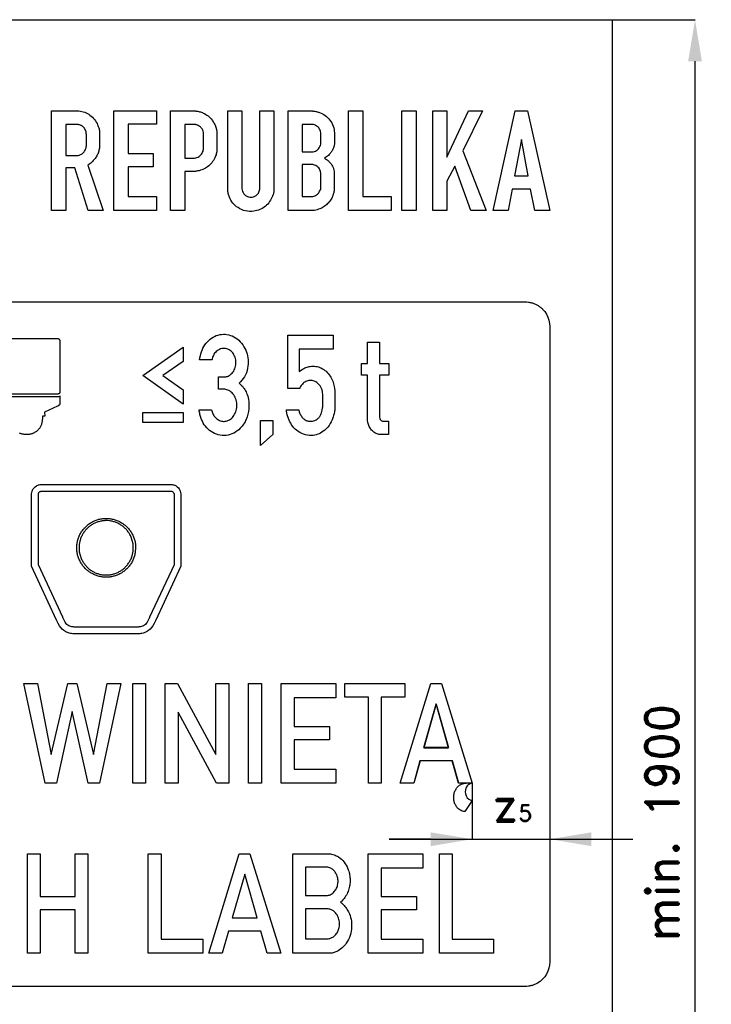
# Model space of a CAD drawing. Header units: millimetres. Extents: x -267 to 7620, y -508 to 2095.
# Tile 10 of 15: x 3786 to 4620, y 749 to 1935. Entities that reach past the tile are written whole.
import ezdxf

# ---------------------------------------------------------------- set-up
doc = ezdxf.new("R2010")
doc.units = ezdxf.units.MM
doc.header["$LTSCALE"] = 5
doc.layers.add('Kóty', color=2, linetype='Continuous')
doc.layers.add('Značka', color=7, linetype='Continuous')
doc.styles.get("Standard").update_dxf_attribs({"font": 'romand.shx', "height": 40})
doc.dimstyles.get("Standard").update_dxf_attribs({"dimtxt": 40, "dimasz": 50, "dimexe": 0.18, "dimexo": 0.0625, "dimgap": 20, "dimtad": 1, "dimdec": 0, "dimzin": 0, "dimdsep": 46, "dimtxsty": 'Standard', "dimcen": 0.09, "dimadec": 0, "dimazin": 0, "dimtfac": 1, "dimtdec": 0, "dimtofl": 0, "dimtmove": 0, "dimatfit": 3, "dimfxl": 1, "dimtolj": 1, "dimtzin": 0, "dimarcsym": 0})

# ---------------------------------------------------------------- blocks, each defined once
blk = doc.blocks.new('*D13')
at = {"layer": 'Defpoints', "color": 0, "transparency": 16777216}
for p in [(4500, 1935), (4600, 1935), (4500, 0)]:
    blk.add_point(p, dxfattribs=at)
at = {"layer": 'Kóty', "color": 0, "lineweight": -2, "transparency": 16777216}
for p, q in [((4500.1, 1935), (4600.2, 1935)), ((4600, 50), (4600, 1885)), ((4500.1, 0), (4600.2, 0))]:
    blk.add_line(p, q, dxfattribs=at)
at = {"layer": 'Kóty', "color": 0, "transparency": 16777216}
for points in [[(4591.7, 1885), (4608.3, 1885), (4600, 1935)], [(4591.7, 50), (4608.3, 50), (4600, 0)]]:
    blk.add_solid(points, dxfattribs=at)
at = {"layer": 'Kóty', "color": 0, "transparency": 16777216, "insert": (4560, 967.5), "char_height": 40, "attachment_point": 5, "rotation": 90}
blk.add_mtext('\\A1;min. 1900', dxfattribs=at)

msp = doc.modelspace()

# ---------------------------------------------------------------- linework, layer by layer
at = {"layer": 'Kóty'}
for p, q in [((4331.3, 1014.9), (4331.3, 947.3)), ((4281.3, 947.5), (4231.3, 947.5)), ((4231.3, 947.5), (4525, 947.5)), ((4425, 947.6), (4425, 947.7)), ((4425, 947.6), (4425, 947.7))]:
    msp.add_line(p, q, dxfattribs=at)
for points in [[(4281.3, 955.8), (4281.3, 939.2), (4331.3, 947.5)], [(4475, 955.8), (4475, 939.2), (4425, 947.5)]]:
    msp.add_solid(points, dxfattribs=at)
at = {"layer": 'Značka', "color": 5}
for points in [[(3000, 0), (3000, 1935), (4500, 1935), (4500, 0), (3000, 0)], [(3899.4, 1705), (3899.4, 1825), (3950.7, 1825), (3950.7, 1809.1), (3916.4, 1809.1), (3916.4, 1773.7), (3946.5, 1773.7), (3946.5, 1757.6), (3916.4, 1757.6), (3916.4, 1722.1), (3950.7, 1722.1), (3950.7, 1705), (3899.4, 1705)], [(4182.1, 1705), (4182.1, 1825), (4199.3, 1825), (4199.3, 1722), (4233.6, 1722), (4233.6, 1705), (4182.1, 1705)], [(4246.6, 1705), (4246.6, 1825), (4263.7, 1825), (4263.7, 1705), (4246.6, 1705)], [(4283.7, 1705), (4283.7, 1825), (4300.8, 1825), (4300.8, 1769.4), (4326.7, 1825), (4343.9, 1825), (4320.1, 1776.8), (4348, 1705), (4329.7, 1705), (4310.5, 1758.5), (4300.8, 1740.5), (4300.8, 1705), (4283.7, 1705)], [(4356.5, 1705), (4383.1, 1825), (4398.2, 1825), (4425, 1705), (4406.7, 1705), (4401.8, 1730.7), (4379.4, 1730.7), (4374.6, 1705), (4356.5, 1705)], [(4382.5, 1746.8), (4398.9, 1746.8), (4390.6, 1790.6), (4382.5, 1746.8)], [(3934.3, 1506.1), (3982.8, 1540.4), (3982.8, 1523.3), (3958.5, 1506.1), (3982.8, 1489), (3982.8, 1471.9), (3934.3, 1506.1)], [(3934.3, 1461.6), (3982.8, 1461.6), (3982.8, 1449.6), (3934.3, 1449.6), (3934.3, 1461.6)], [(4076.2, 1422), (4076.2, 1452.2), (4090.9, 1452.2), (4090.9, 1435), (4076.2, 1422)], [(3816.3, 1015), (3790.8, 1135), (3807.3, 1135), (3823.6, 1049.4), (3843.7, 1135), (3854.7, 1135), (3874.6, 1049.4), (3891.1, 1135), (3907.6, 1135), (3882, 1015), (3868.3, 1015), (3849.1, 1101.5), (3829.9, 1015), (3816.3, 1015)], [(3922.1, 1015), (3922.1, 1135), (3937.5, 1135), (3937.5, 1015), (3922.1, 1015)], [(3961.3, 1015), (3961.3, 1135), (3976, 1135), (4022.3, 1049.4), (4022.3, 1135), (4037.9, 1135), (4037.8, 1015), (4023.2, 1015), (3976.8, 1100.5), (3976.8, 1015), (3961.3, 1015)], [(4061.7, 1015), (4061.7, 1135), (4077.2, 1135), (4077.2, 1015), (4061.7, 1015)], [(4101, 1015), (4101, 1135), (4166.8, 1135), (4166.8, 1117.7), (4116.5, 1117.7), (4116.5, 1083.5), (4159.4, 1083.5), (4159.4, 1067.4), (4116.5, 1067.4), (4116.5, 1032.1), (4166.7, 1032.1), (4166.7, 1015), (4101, 1015)], [(4206.2, 1015), (4206.2, 1118.8), (4177.9, 1118.8), (4177.9, 1135), (4250, 1135), (4250, 1118.8), (4221.7, 1118.8), (4221.7, 1015), (4206.2, 1015)], [(4244.5, 1015), (4281.5, 1135), (4294.4, 1135), (4331.3, 1015), (4315, 1015), (4307.3, 1041.8), (4268.3, 1041.8), (4260.8, 1015), (4244.5, 1015)], [(4302.9, 1057.8), (4287.9, 1110.5), (4273, 1057.8), (4302.9, 1057.8)], [(4273, 1057.9), (4287.9, 1110.4), (4302.9, 1057.9), (4273, 1057.9)], [(3795.1, 810), (3795.1, 930), (3810.5, 930), (3810.5, 878.5), (3852.4, 878.5), (3852.4, 930), (3868, 930), (3868, 810), (3852.4, 810), (3852.4, 862.4), (3810.5, 862.4), (3810.5, 810), (3795.1, 810)], [(3940.8, 810), (3940.8, 930), (3956.3, 930), (3956.3, 827.2), (4006.4, 827.2), (4006.4, 810), (3940.8, 810)], [(4013.6, 810), (4050.5, 930), (4063.4, 930), (4100.4, 810), (4084, 810), (4076.4, 836.8), (4037.4, 836.8), (4029.9, 810), (4013.6, 810)], [(4205.9, 810), (4205.9, 930), (4271.7, 930), (4271.7, 912.7), (4221.4, 912.7), (4221.4, 878.5), (4264.3, 878.5), (4264.3, 862.4), (4221.4, 862.4), (4221.4, 827.1), (4271.6, 827.1), (4271.6, 810), (4205.9, 810)], [(4291.7, 810), (4291.7, 930), (4307.2, 930), (4307.2, 827.2), (4357.2, 827.2), (4357.2, 810), (4291.7, 810)], [(4071.9, 852.8), (4057, 905.5), (4042, 852.8), (4071.9, 852.8)]]:
    msp.add_lwpolyline(points, dxfattribs=at)
for points in [[(3824.1, 1705), (3824.1, 1825), (3855.6, 1825), (3856.4, 1825, -0.008118), (3857.2, 1825, -0.083796), (3864.1, 1823.5, -0.068638), (3870.4, 1819.9, -0.06853), (3875.9, 1814.7, -0.072086), (3879.7, 1808.4, -0.037542), (3881.1, 1804.5, -0.030324), (3882, 1800.5), (3882, 1799.9), (3882.1, 1799.3), (3882.1, 1782.9), (3882, 1782.2), (3882, 1781.5, -0.034787), (3881, 1776.6, -0.048265), (3879.2, 1772, -0.049762), (3876.8, 1767.9, -0.044983), (3873.6, 1764.3, -0.027291), (3871.4, 1762.3, -0.027192), (3868.9, 1760.6), (3868.3, 1760.2), (3867.7, 1759.9), (3886.4, 1705), (3868.1, 1705), (3852, 1756.3), (3841.3, 1756.3), (3841.3, 1705), (3824.1, 1705)], [(3967.7, 1705), (3967.7, 1825), (3996.9, 1825), (3997.5, 1825), (3998.1, 1824.9, -0.041164), (4002.7, 1824.1, -0.044721), (4007.1, 1822.5, -0.066109), (4012.9, 1819, -0.064569), (4017.6, 1814.1, -0.047101), (4020.3, 1810, -0.048396), (4022.1, 1805.5), (4022.9, 1802.7), (4023.3, 1799.8), (4023.4, 1799.2), (4023.5, 1798.5), (4023.5, 1778.9), (4023.5, 1778.6), (4023.5, 1778.3, -0.064515), (4022.8, 1773.3, -0.047079), (4020.9, 1768.6, -0.058863), (4017.3, 1762.6, -0.069994), (4012.3, 1757.8, -0.06339), (4006.7, 1754.6, -0.051441), (4000.5, 1752.7), (3999.1, 1752.4, -0.023068), (3997.6, 1752.2, -0.010602), (3996.8, 1752.2, -0.003527), (3996.1, 1752.2), (3984.8, 1752.2), (3984.8, 1705), (3967.7, 1705)], [(4036.5, 1825), (4053.6, 1825), (4053.6, 1732.1), (4053.6, 1731.7), (4053.6, 1731.3, 0.067239), (4054.4, 1728.1, 0.075879), (4056, 1725.3, 0.068358), (4057.8, 1723.3, 0.069847), (4060.2, 1722, 0.078542), (4063.1, 1721.1, 0.078179), (4066.2, 1721.3, 0.079569), (4069.3, 1722.3, 0.071914), (4071.9, 1724.2, 0.059232), (4073.5, 1726.1, 0.074899), (4074.6, 1728.3), (4074.9, 1729.5), (4075.1, 1730.7), (4075.1, 1731.1), (4075.2, 1731.4), (4075.2, 1825), (4092.3, 1825), (4092.3, 1730.9), (4092.3, 1730.4), (4092.2, 1729.8, -0.047703), (4091.8, 1726.1, -0.037104), (4090.6, 1722.5, -0.065521), (4087.1, 1715.8, -0.071548), (4082, 1710.3, -0.075404), (4075.4, 1706.2, -0.073926), (4067.9, 1704.2, -0.091694), (4058, 1704.6, -0.096269), (4049, 1708.5, -0.081668), (4042.8, 1714, -0.076593), (4038.7, 1721.1, -0.043001), (4037.2, 1725.5, -0.042384), (4036.5, 1730.1), (4036.5, 1730.5), (4036.5, 1731), (4036.5, 1825)], [(4109.3, 1705), (4109.3, 1825), (4138.6, 1825), (4139.2, 1824.9), (4139.7, 1824.9, -0.02588), (4143.6, 1824.2, -0.035148), (4147.3, 1823.1, -0.074862), (4154, 1819.5, -0.070448), (4159.5, 1814, -0.078735), (4163.7, 1806.8, -0.10152), (4165.1, 1798.8), (4165.1, 1798.5), (4165.1, 1798.2), (4165.1, 1786.3), (4165.1, 1786), (4165.1, 1785.7), (4164.7, 1783.2), (4164, 1780.7, -0.055654), (4162.4, 1777, -0.051249), (4160, 1773.6, -0.036971), (4158, 1771.4, -0.038444), (4155.6, 1769.6), (4154.4, 1768.8), (4153.1, 1768.1), (4154.4, 1767.3), (4155.6, 1766.5, -0.042035), (4158.6, 1764.1, -0.047595), (4161.1, 1761.2, -0.05219), (4163.2, 1757.8, -0.055203), (4164.4, 1754.1), (4164.7, 1752.4), (4165, 1750.7), (4165, 1750.3), (4165, 1749.9), (4165, 1731.8), (4165, 1731.4), (4165, 1730.9, -0.034983), (4164.3, 1726.7, -0.042058), (4163.1, 1722.6, -0.058973), (4160.4, 1717.5, -0.054172), (4156.6, 1713, -0.057016), (4151.7, 1709.1, -0.059254), (4146.1, 1706.5, -0.034903), (4142.7, 1705.5, -0.036614), (4139.3, 1705.1), (4138.5, 1705), (4137.7, 1705), (4109.3, 1705)], [(3841.3, 1808.8), (3841.3, 1771.4), (3854.4, 1771.4, 0.002927), (3854.9, 1771.4, 0.008533), (3855.3, 1771.4, 0.089645), (3859.2, 1772.4, 0.09575), (3862.4, 1774.7, 0.060576), (3864, 1776.6, 0.045304), (3865.1, 1778.8), (3865.7, 1780.4), (3866, 1782), (3866.1, 1782.4), (3866.1, 1782.9), (3866.1, 1797.2), (3866, 1797.6), (3866, 1798), (3865.7, 1800), (3865, 1801.9, 0.062875), (3863.7, 1804.2, 0.061072), (3861.9, 1806.1, 0.053195), (3860, 1807.4, 0.052832), (3857.9, 1808.3, 0.033351), (3856.5, 1808.6, 0.034704), (3855.1, 1808.8), (3854.6, 1808.8), (3854.1, 1808.8), (3841.3, 1808.8)], [(3984.7, 1808.8), (3984.7, 1768.3), (3995.5, 1768.3, 0.003173), (3996, 1768.3, 0.009752), (3996.5, 1768.3, 0.069186), (3999.4, 1768.9, 0.066885), (4002, 1770.2, 0.062263), (4004.1, 1772, 0.06015), (4005.7, 1774.1, 0.056532), (4006.8, 1776.5, 0.06052), (4007.3, 1779), (4007.3, 1779.3), (4007.4, 1779.7), (4007.4, 1797.8), (4007.3, 1798.4), (4007.2, 1799, 0.071232), (4006.4, 1802, 0.071716), (4004.7, 1804.6, 0.076361), (4002.3, 1806.8, 0.073131), (3999.3, 1808.2, 0.032816), (3998, 1808.6, 0.036736), (3996.6, 1808.8), (3996.1, 1808.8), (3995.6, 1808.8), (3984.7, 1808.8)], [(4126.5, 1808.8), (4126.5, 1775.6), (4137.5, 1775.6), (4137.9, 1775.6), (4138.4, 1775.7, 0.04629), (4141, 1776.2, 0.070803), (4143.4, 1777.3, 0.065283), (4145.2, 1778.7, 0.046799), (4146.7, 1780.5), (4147.6, 1782), (4148.3, 1783.6), (4148.7, 1784.9), (4148.9, 1786.2), (4149, 1786.5), (4149, 1786.8), (4149, 1797.5), (4149, 1797.9), (4148.9, 1798.2), (4148.4, 1800.7, 0.058646), (4147.4, 1803, 0.072973), (4145.7, 1805.4, 0.065147), (4143.3, 1807.2, 0.055547), (4141.2, 1808.3, 0.06833), (4138.9, 1808.7), (4138.3, 1808.8), (4137.7, 1808.8), (4126.5, 1808.8)], [(4126.5, 1760.5), (4126.5, 1722), (4137.3, 1722), (4137.7, 1722), (4138, 1722, 0.052689), (4140.3, 1722.4, 0.059121), (4142.5, 1723.3, 0.060332), (4144.6, 1724.7, 0.051062), (4146.3, 1726.4), (4147.4, 1728.2), (4148.3, 1730.1), (4148.7, 1731.2), (4148.9, 1732.4), (4148.9, 1732.8), (4149, 1733.2), (4149, 1748.8), (4149, 1749.4), (4148.9, 1750), (4148.5, 1752.1), (4147.7, 1754.1, 0.059474), (4146.2, 1756.5, 0.070441), (4144.3, 1758.3), (4142.8, 1759.2), (4141.2, 1759.9), (4140.1, 1760.3, 0.044716), (4139, 1760.5), (4138.5, 1760.5), (4137.9, 1760.5), (4126.5, 1760.5)], [(3105, 1595), (4395, 1595), (4395.1, 1595), (4395.2, 1595, -0.032212), (4399.1, 1594.7, -0.035379), (4402.9, 1593.9, -0.036268), (4406.6, 1592.7, -0.034467), (4410.1, 1590.9, -0.033758), (4413.3, 1588.8, -0.034066), (4416.2, 1586.2), (4418.8, 1583.3), (4420.9, 1580.1), (4422.7, 1576.6), (4423.9, 1572.9), (4424.7, 1569.1), (4425, 1565.2), (4425, 1565.1), (4425, 1565), (4425, 800), (4425, 799.9), (4425, 799.8), (4424.7, 795.9), (4423.9, 792.1), (4422.7, 788.4), (4420.9, 784.9), (4418.8, 781.7), (4416.2, 778.8), (4413.3, 776.2), (4410.1, 774.1, -0.034022), (4406.6, 772.3, -0.03342), (4402.9, 771.1, -0.034119), (4399.1, 770.3, -0.036749), (4395.2, 770), (4395.1, 770), (4395, 770), (3105, 770)], [(4016.8, 1465), (4017.2, 1463.6), (4017.6, 1462.3, 0.060092), (4019.6, 1458.2, 0.069763), (4022.6, 1454.8, 0.082565), (4026.6, 1452.1, 0.09954), (4031.3, 1451, 0.093078), (4035.7, 1451.5, 0.081451), (4039.7, 1453.5, 0.101076), (4044.1, 1458.1, 0.075168), (4046.6, 1463.9, 0.083051), (4047.6, 1471.3, 0.092772), (4046, 1478.7, 0.084226), (4042.8, 1484.1, 0.104856), (4038, 1488, 0.050328), (4035.5, 1489, 0.050621), (4032.9, 1489.6), (4032.4, 1489.6), (4031.8, 1489.6), (4025.5, 1489.6), (4025.5, 1504.6), (4032, 1504.6), (4032.6, 1504.6, 0.012157), (4033.1, 1504.6, 0.105234), (4037.2, 1505.6, 0.079543), (4040.7, 1508.1, 0.100515), (4044.5, 1513, 0.0834), (4046.2, 1519, 0.081349), (4046.2, 1525.2, 0.091574), (4044.1, 1531.1, 0.092497), (4040.5, 1535.6, 0.116338), (4035.4, 1538.3, 0.122194), (4029.4, 1538.6, 0.113924), (4023.9, 1536.1, 0.105719), (4019.9, 1531.8, 0.085889), (4017.8, 1526.4), (4017.6, 1525.7), (4017.5, 1525), (4002.7, 1525), (4003.1, 1527.6), (4003.6, 1530.2, -0.061924), (4006.7, 1539.1, -0.076373), (4012.1, 1546.9, -0.079017), (4018.8, 1552.4, -0.09015), (4027, 1555.5, -0.09137), (4035.6, 1555.7, -0.085982), (4043.9, 1552.9, -0.090017), (4051.7, 1547, -0.074528), (4057.2, 1538.8, -0.068476), (4060.4, 1529.9, -0.06651), (4061, 1520.4, -0.078218), (4059, 1509.6, -0.10231), (4053.4, 1500.5), (4051.9, 1498.8), (4050.2, 1497.2), (4051.7, 1495.8), (4053.2, 1494.4, -0.057859), (4057.2, 1489.3, -0.052463), (4059.9, 1483.5, -0.065537), (4061.9, 1475, -0.052712), (4061.8, 1466, -0.076071), (4058.8, 1453.4, -0.103109), (4051.6, 1442.7, -0.086989), (4043.9, 1436.8, -0.0962), (4034.6, 1434.1, -0.09459), (4025.2, 1434.8, -0.08848), (4016.7, 1438.7, -0.083127), (4009.7, 1445.1, -0.069564), (4005, 1453.2, -0.035977), (4003.3, 1458.2, -0.034811), (4002.3, 1463.2), (4002.2, 1464.1), (4002.1, 1465), (4016.8, 1465)], [(4122.1, 1464.9), (4122.3, 1464.2), (4122.5, 1463.4, 0.053689), (4124.1, 1459.1, 0.076424), (4126.8, 1455.4, 0.081396), (4130, 1452.7, 0.088719), (4134, 1451.3, 0.121207), (4140.1, 1451.6, 0.120106), (4145.5, 1454.7, 0.077509), (4148, 1457.7, 0.052975), (4149.7, 1461.3), (4150.6, 1464.4), (4151, 1467.5), (4151.1, 1468.4), (4151.1, 1469.2), (4151.1, 1483.8), (4151, 1485.4), (4150.7, 1487.1, 0.059292), (4149.7, 1490.6, 0.049972), (4147.9, 1493.7, 0.0671), (4144.8, 1497.2, 0.094209), (4140.9, 1499.6, 0.110699), (4135.8, 1500.3, 0.102005), (4130.7, 1499, 0.097074), (4126.6, 1496, 0.094366), (4123.8, 1491.8), (4123.6, 1491.3), (4123.4, 1490.7), (4109.1, 1490.7), (4109.1, 1555), (4163.7, 1555), (4163.7, 1537.9), (4122.7, 1537.9), (4122.7, 1510.9), (4124.4, 1512.2), (4126.2, 1513.5, -0.056068), (4130.9, 1516, -0.062533), (4136.1, 1517.3, -0.077458), (4142.7, 1517.3, -0.073653), (4149, 1515.3, -0.077513), (4155.2, 1511.3, -0.068173), (4160, 1505.6, -0.055764), (4163.1, 1499.6, -0.046606), (4165, 1493.1), (4165.4, 1490.4), (4165.6, 1487.7), (4165.6, 1487.4), (4165.6, 1487), (4165.6, 1467.8), (4165.6, 1466.9), (4165.6, 1466, -0.038689), (4164.9, 1460.6, -0.03771), (4163.4, 1455.3, -0.072407), (4158.8, 1446.1, -0.089863), (4151.7, 1439, -0.074191), (4145.1, 1435.4, -0.079577), (4137.8, 1434, -0.100433), (4128.1, 1435.4, -0.092475), (4119.5, 1440.3, -0.078117), (4113.6, 1446.8, -0.063525), (4109.7, 1454.6), (4108.4, 1458.9), (4107.6, 1463.4), (4107.5, 1464.1), (4107.4, 1464.9), (4122.1, 1464.9)], [(3698.2, 1550.8), (3831.4, 1550.8), (3831.5, 1550.8), (3831.6, 1550.8, -0.050202), (3832.1, 1550.7), (3832.5, 1550.5), (3832.9, 1550.3), (3833.2, 1550), (3833.6, 1549.6), (3833.8, 1549.2), (3834, 1548.8), (3834.1, 1548.3), (3834.2, 1547.9), (3834.3, 1547.4), (3834.3, 1547.3), (3834.3, 1547.3), (3834.3, 1547.2), (3834.3, 1546.3), (3834.3, 1545.4), (3834.3, 1543.6), (3834.3, 1541.8), (3834.3, 1537.3), (3834.3, 1532.8), (3834.3, 1526.8), (3834.3, 1520.8), (3834.3, 1514.8), (3834.3, 1508.7), (3834.3, 1503.9), (3834.3, 1499.1), (3834.3, 1494), (3834.3, 1488.9), (3834.3, 1488), (3834.3, 1487.1), (3834.3, 1487), (3834.3, 1487), (3834.3, 1487), (3834.3, 1487), (3834.3, 1486.9), (3834.3, 1486.8), (3834.3, 1486.6), (3834.3, 1486.5), (3834.2, 1486.4), (3834.2, 1486.3), (3834.2, 1486.2), (3834.2, 1486.1), (3834.2, 1485.9), (3834.2, 1485.8), (3834.1, 1485.7), (3834.1, 1485.6), (3834.1, 1485.6), (3834.1, 1485.5), (3834, 1485.4), (3834, 1485.4), (3834, 1485.3), (3834, 1485.3), (3833.9, 1485.2), (3833.9, 1485.1), (3833.9, 1485.1), (3833.8, 1485), (3833.8, 1484.9), (3833.8, 1484.9), (3833.7, 1484.8), (3833.7, 1484.8), (3833.6, 1484.7), (3833.6, 1484.7), (3833.5, 1484.6), (3833.5, 1484.6), (3833.4, 1484.5), (3833.3, 1484.5), (3833.3, 1484.4), (3833.2, 1484.4), (3833.2, 1484.3), (3833.1, 1484.3), (3833, 1484.3), (3833, 1484.2), (3832.9, 1484.2), (3832.8, 1484.2), (3832.7, 1484.1), (3832.6, 1484.1), (3832.5, 1484.1), (3832.5, 1484), (3832.4, 1484), (3832.3, 1484), (3832.2, 1484), (3832.1, 1484), (3832, 1483.9), (3831.9, 1483.9), (3831.8, 1483.9), (3831.6, 1483.9), (3831.4, 1483.8), (3831.3, 1483.8), (3831.1, 1483.8), (3831, 1483.8), (3830.9, 1483.8), (3830.7, 1483.8), (3830.6, 1483.8), (3830.4, 1483.8), (3830.4, 1483.8), (3830.4, 1483.8), (3830.3, 1483.8), (3830.3, 1483.8), (3830.3, 1483.8), (3830.2, 1483.8), (3830.2, 1483.8), (3830.2, 1483.8), (3830.2, 1483.8), (3830.1, 1483.8), (3830.1, 1483.8), (3830.1, 1483.8), (3697.2, 1483.8)], [(4230.6, 1435), (4221.4, 1435), (4220.7, 1435.1), (4220, 1435.1, -0.074391), (4215.7, 1436.3, -0.074361), (4212, 1438.6, -0.082493), (4208.5, 1442.5, -0.063937), (4206.2, 1447.3), (4205.5, 1449.6), (4205.1, 1452), (4205.1, 1452.6), (4205.1, 1453.2), (4205.1, 1506.8), (4197.8, 1506.8), (4197.8, 1520.8), (4205.1, 1520.8), (4205.1, 1546.4), (4219.6, 1546.4), (4219.6, 1520.8), (4230.7, 1520.8), (4230.7, 1506.8), (4219.6, 1506.8), (4219.6, 1456.7), (4219.7, 1456.4), (4219.7, 1456.1), (4220, 1454.6), (4220.5, 1453.3, 0.095595), (4221.7, 1451.9, 0.138783), (4223.3, 1451.2), (4223.6, 1451.1), (4223.9, 1451.1), (4230.6, 1451.1), (4230.6, 1435)], [(3697.2, 1480.9), (3830.8, 1480.9), (3831.8, 1480.9), (3831.8, 1480.9), (3831.8, 1480.9), (3831.9, 1480.9), (3831.9, 1480.9), (3832, 1480.9), (3832.1, 1480.9), (3832.2, 1480.9), (3832.3, 1480.9), (3832.3, 1480.9), (3832.4, 1480.9), (3832.5, 1481), (3832.5, 1481), (3832.6, 1481), (3832.7, 1481), (3832.8, 1481), (3832.9, 1481), (3832.9, 1481), (3833, 1481), (3833.1, 1481), (3833.1, 1481), (3833.2, 1481.1), (3833.3, 1481.1), (3833.3, 1481.1), (3833.4, 1481.1), (3833.5, 1481.2), (3833.5, 1481.2), (3833.6, 1481.2), (3833.6, 1481.2), (3833.7, 1481.3), (3833.7, 1481.3), (3833.8, 1481.3), (3833.8, 1481.4), (3833.9, 1481.4), (3833.9, 1481.4), (3834, 1481.5), (3834, 1481.5), (3834.1, 1481.5), (3834.1, 1481.6), (3834.1, 1481.6), (3834.2, 1481.6), (3834.2, 1481.7), (3834.2, 1481.7), (3834.2, 1481.7), (3834.2, 1481.8), (3834.2, 1481.8), (3834.2, 1481.8), (3834.2, 1481.8), (3834.3, 1481.8), (3834.3, 1481.8), (3834.3, 1481.8), (3834.3, 1481.8), (3834.3, 1481.8), (3834.3, 1472.8), (3834.3, 1472.8), (3834.3, 1472.8), (3834.3, 1472.7), (3834.3, 1472.7), (3834.3, 1472.7), (3834.3, 1472.7), (3834.3, 1472.7), (3834.3, 1472.7), (3834.3, 1472.6), (3834.3, 1472.6), (3834.3, 1472.6), (3834.3, 1472.6), (3834.3, 1472.6), (3834.3, 1472.5), (3834.3, 1472.5), (3834.3, 1472.4), (3834.2, 1472.3), (3834.2, 1472.2), (3834.2, 1472.1), (3834.2, 1472), (3834.2, 1471.9), (3834.1, 1471.9), (3834.1, 1471.8), (3834.1, 1471.7), (3834.1, 1471.6), (3834, 1471.5), (3834, 1471.4), (3833.9, 1471.3), (3833.9, 1471.3), (3833.9, 1471.2), (3833.8, 1471.1), (3833.8, 1471.1), (3833.7, 1471), (3833.7, 1471), (3833.6, 1470.9), (3833.6, 1470.8), (3833.5, 1470.7), (3833.4, 1470.6), (3833.4, 1470.6), (3833.3, 1470.5), (3833.3, 1470.5), (3833.2, 1470.4), (3833.1, 1470.4), (3833.1, 1470.3), (3833, 1470.2), (3832.9, 1470.2), (3832.8, 1470.1), (3832.7, 1470.1), (3832.7, 1470), (3832.6, 1470), (3832.5, 1470), (3832.5, 1469.9), (3832.4, 1469.9), (3832.3, 1469.8), (3832.2, 1469.8), (3832.1, 1469.7), (3832, 1469.7), (3831.9, 1469.6), (3831.9, 1469.6), (3831.8, 1469.5), (3831.7, 1469.5), (3831.6, 1469.5), (3831.5, 1469.4), (3831.5, 1469.4), (3831.5, 1469.4), (3831.4, 1469.4), (3831.4, 1469.4), (3831.4, 1469.4), (3831.4, 1469.4), (3831.4, 1469.4), (3831.4, 1469.4), (3831.4, 1469.4), (3831.4, 1469.4), (3831.3, 1469.4), (3831.3, 1469.4), (3831.3, 1469.3), (3831.3, 1469.3), (3831.3, 1469.3), (3815.6, 1461.9), (3816.1, 1457.3), (3813.1, 1457.3), (3813.1, 1457.3), (3813.1, 1457.2), (3813.1, 1456.9), (3813.1, 1456.6), (3813.1, 1456.3), (3813.1, 1456), (3813.1, 1455.7), (3813.1, 1455.4), (3813.1, 1455.2), (3813.1, 1454.9), (3813.1, 1454.7), (3813.1, 1454.4), (3813.1, 1454.4), (3813.1, 1454.4), (3813.1, 1454.2), (3813.1, 1454.1), (3813.1, 1453.8), (3813.1, 1453.5), (3813, 1452.7), (3812.9, 1452), (3812.8, 1451), (3812.6, 1450), (3812.4, 1449), (3812.1, 1448.1), (3811.9, 1447.3), (3811.6, 1446.6), (3811.2, 1445.7), (3810.7, 1444.8), (3810.3, 1443.9), (3809.8, 1443.1), (3809.4, 1442.5), (3808.9, 1441.9), (3808.4, 1441.3), (3807.9, 1440.7), (3807.4, 1440.3), (3807, 1439.8), (3806.4, 1439.3), (3805.8, 1438.9), (3805.1, 1438.3), (3804.3, 1437.8), (3803.7, 1437.5), (3803.1, 1437.1), (3802.4, 1436.8), (3801.7, 1436.5), (3801.2, 1436.3), (3800.6, 1436.1), (3799.9, 1435.9), (3799.2, 1435.7), (3798.3, 1435.5), (3797.5, 1435.3), (3796.7, 1435.2), (3796, 1435.1), (3795.3, 1435, -0.009461), (3794.5, 1435, -0.007656), (3794, 1435, -0.00808), (3793.4, 1435), (3792.6, 1435.1), (3791.9, 1435.1), (3791, 1435.2), (3790.1, 1435.4), (3789.4, 1435.5), (3788.7, 1435.7), (3788, 1435.9), (3787.3, 1436.1), (3786.7, 1436.3), (3786.1, 1436.5), (3785.5, 1436.8)], [(4331.3, 994.3), (4322.3, 980.7), (4321.6, 980.8), (4320.8, 981, -0.063795), (4317.9, 982, -0.058109), (4315.3, 983.7, -0.07121), (4312.5, 986.7, -0.061575), (4310.5, 990.3, -0.060039), (4309.3, 994.5, -0.05705), (4309, 998.9, -0.057284), (4309.7, 1003.2, -0.062042), (4311.4, 1007.2, -0.063397), (4313.7, 1010.6, -0.072402), (4316.9, 1013.1, -0.060652), (4319.6, 1014.4, -0.070914), (4322.6, 1015, -0.014523), (4323.4, 1015, -0.004892), (4324.1, 1015), (4315.1, 1015), (4307.4, 1041.8), (4268.4, 1041.8), (4260.8, 1015), (4244.5, 1015), (4281.6, 1135), (4294.3, 1135), (4331.3, 1015), (4330.9, 1015), (4330.5, 1014.9, 0.063105), (4328.7, 1014.4, 0.057908), (4327.1, 1013.5, 0.070965), (4325.4, 1011.8), (4324.1, 1009.7), (4323.3, 1007.2), (4323, 1004.7), (4323.3, 1002.1), (4324.1, 999.6), (4325.4, 997.5), (4327.1, 995.8), (4328.7, 994.9, 0.069039), (4330.5, 994.4), (4330.9, 994.3), (4331.3, 994.3)], [(4114.9, 810), (4114.9, 930), (4156.8, 930), (4157.8, 930), (4158.9, 929.9, -0.062786), (4164.7, 928.7, -0.06323), (4170.1, 926.1, -0.09011), (4176.9, 919.9, -0.075773), (4181.4, 911.9, -0.046378), (4183.2, 906, -0.040977), (4184, 900, -0.040414), (4183.9, 893.8, -0.044655), (4182.7, 887.8, -0.050833), (4180.4, 881.6, -0.054812), (4176.8, 876.1), (4175.5, 874.5), (4174.1, 873), (4173.3, 872.3), (4172.5, 871.6), (4173.6, 870.8), (4174.6, 869.9, -0.046318), (4178.9, 865.2, -0.049024), (4182.2, 859.8, -0.070066), (4185.3, 851.1, -0.064121), (4185.9, 841.9, -0.071717), (4184.2, 831.6, -0.078044), (4179.5, 822.3, -0.064513), (4174.5, 816.5, -0.074879), (4168, 812.3, -0.051264), (4163.6, 810.6, -0.057192), (4158.9, 810, -0.008442), (4158.1, 810), (4157.2, 810), (4114.9, 810)], [(4130.4, 913.9), (4130.4, 879.6), (4154.9, 879.6, 0.006279), (4155.8, 879.6, 0.018989), (4156.8, 879.7, 0.106719), (4161.2, 881.2, 0.080609), (4164.9, 884.3, 0.080649), (4167.8, 888.6, 0.073335), (4169.3, 893.6, 0.073786), (4169.5, 899.1, 0.076626), (4168, 904.4, 0.073881), (4165.5, 908.7, 0.084098), (4161.8, 911.9, 0.050939), (4159.5, 913.1, 0.062795), (4157.1, 913.8), (4156.6, 913.8), (4156.1, 913.9), (4130.4, 913.9)], [(4130.4, 863.6), (4130.4, 827.3), (4154.9, 827.3, 0.004355), (4155.9, 827.3, 0.013206), (4156.8, 827.4, 0.068738), (4160.5, 828.2, 0.067312), (4163.9, 830, 0.089135), (4167.7, 833.7, 0.075783), (4170.2, 838.6, 0.071697), (4171.3, 843.9, 0.068936), (4171, 849.4, 0.076497), (4169.1, 855, 0.084886), (4165.5, 859.7, 0.067146), (4162.4, 862.1, 0.093037), (4158.7, 863.4), (4157.7, 863.5), (4156.7, 863.6), (4130.4, 863.6)]]:
    msp.add_lwpolyline(points, format="xyb", dxfattribs=at)
at = {"layer": 'Značka', "color": 251}
for points in [[(3980, 1315.4), (3980, 1276.4), (3949.8, 1211.4), (3949.6, 1211), (3949.4, 1210.5), (3948, 1207.6), (3946.4, 1204.7), (3944.8, 1202.5), (3943, 1200.5), (3941, 1198.8, -0.039651), (3938.7, 1197.4), (3936.7, 1196.5, -0.026568), (3934.5, 1195.9, -0.027484), (3931.8, 1195.3, -0.023967), (3929, 1195.1), (3928.5, 1195), (3927.9, 1195), (3852, 1195), (3851.5, 1195), (3851, 1195.1, -0.021569), (3848.2, 1195.3, -0.028948), (3845.5, 1195.9, -0.028265), (3843.3, 1196.5, -0.031926), (3841.2, 1197.4, -0.038778), (3839, 1198.8), (3837, 1200.5), (3835.2, 1202.5), (3833.6, 1204.7), (3832, 1207.6), (3830.6, 1210.5), (3830.4, 1211), (3830.2, 1211.4), (3800, 1276.4), (3800, 1363.1), (3800, 1363.3), (3800, 1363.6), (3800.2, 1365.2), (3800.6, 1366.8), (3801.1, 1368.2), (3801.9, 1369.5), (3803, 1371), (3804.3, 1372.2), (3805.8, 1373.3, -0.040124), (3807.4, 1374.1, -0.044458), (3809.3, 1374.7, -0.049265), (3811.2, 1375), (3811.5, 1375), (3811.8, 1375), (3869.9, 1375), (3968.2, 1375), (3968.5, 1375), (3968.7, 1375, -0.043667), (3970.7, 1374.7, -0.046214), (3972.6, 1374.1, -0.04314), (3974.2, 1373.3), (3975.7, 1372.2), (3977, 1371), (3978.1, 1369.5), (3978.8, 1368.2), (3979.4, 1366.8), (3979.8, 1365.2), (3980, 1363.6), (3980, 1363.3), (3980, 1363.1), (3980, 1315.4)], [(3971.8, 1315.4), (3971.8, 1278.3), (3942.3, 1214.9), (3942.1, 1214.3), (3941.8, 1213.7), (3940.7, 1211.3), (3939.4, 1209), (3938.4, 1207.6), (3937.3, 1206.3), (3936.2, 1205.4), (3935, 1204.7), (3933.7, 1204.2), (3932.5, 1203.8, -0.027564), (3930.5, 1203.4, -0.022967), (3928.6, 1203.2), (3928.2, 1203.2), (3927.8, 1203.2), (3852.2, 1203.2), (3851.8, 1203.2), (3851.4, 1203.2, -0.021251), (3849.4, 1203.4, -0.03107), (3847.4, 1203.8), (3846.1, 1204.2), (3844.9, 1204.7), (3843.7, 1205.5), (3842.6, 1206.4), (3841.5, 1207.7), (3840.5, 1209.1), (3839.2, 1211.4), (3838.1, 1213.7), (3837.9, 1214.3), (3837.7, 1214.9), (3808.2, 1278.3), (3808.2, 1363.1), (3808.2, 1363.2), (3808.2, 1363.3), (3808.3, 1363.8), (3808.4, 1364.3), (3808.6, 1364.7), (3808.8, 1365.1), (3809.2, 1365.6), (3809.6, 1366), (3810.1, 1366.4), (3810.6, 1366.6), (3811.1, 1366.8, -0.043193), (3811.6, 1366.8), (3811.7, 1366.8), (3811.8, 1366.8), (3869.9, 1366.8), (3968.2, 1366.8), (3968.3, 1366.8), (3968.4, 1366.8, -0.046267), (3969, 1366.7), (3969.6, 1366.5), (3970.1, 1366.3), (3970.5, 1365.9), (3970.9, 1365.5), (3971.2, 1365), (3971.5, 1364.6), (3971.6, 1364.2), (3971.8, 1363.7), (3971.8, 1363.3), (3971.8, 1363.2), (3971.8, 1363.1), (3971.8, 1315.4)], [(3925.4, 1298.6), (3925.4, 1298.4), (3925.4, 1298.2), (3925.1, 1293.6, -0.035778), (3924.1, 1289, -0.036677), (3922.6, 1284.6, -0.034766), (3920.5, 1280.5, -0.034054), (3917.8, 1276.7, -0.03448), (3914.7, 1273.2, -0.034583), (3911.2, 1270.2, -0.034412), (3907.3, 1267.7, -0.034393), (3903.1, 1265.7, -0.034422), (3898.7, 1264.3, -0.034407), (3894.2, 1263.4, -0.034413), (3889.5, 1263.2, -0.034399), (3884.9, 1263.5, -0.03441), (3880.4, 1264.5, -0.034433), (3876, 1266.1, -0.034412), (3871.9, 1268.2, -0.034409), (3868, 1270.8, -0.034395), (3864.6, 1273.9, -0.0344), (3861.6, 1277.4, -0.034453), (3859.1, 1281.3, -0.034452), (3857.1, 1285.5, -0.034471), (3855.6, 1289.9, -0.034463), (3854.8, 1294.5, -0.034465), (3854.5, 1299.1, -0.034418), (3854.9, 1303.7, -0.034442), (3855.9, 1308.3, -0.034441), (3857.4, 1312.6, -0.034436), (3859.5, 1316.8, -0.034408), (3862.1, 1320.6, -0.034417), (3865.3, 1324, -0.034437), (3868.8, 1327.1, -0.034444), (3872.7, 1329.6, -0.034417), (3876.9, 1331.6, -0.034404), (3881.3, 1333, -0.034415), (3885.8, 1333.9, -0.034418), (3890.5, 1334.1, -0.034399), (3895.1, 1333.7, -0.03441), (3899.6, 1332.8, -0.034433), (3904, 1331.2, -0.034412), (3908.1, 1329.1, -0.034419), (3912, 1326.5, -0.034377), (3915.4, 1323.4, -0.034396), (3918.4, 1319.9, -0.034488), (3920.9, 1316, -0.03442), (3922.9, 1311.8, -0.034071), (3924.4, 1307.4), (3925.2, 1303), (3925.4, 1298.6)], [(3925.4, 1298.6), (3925.4, 1298.4), (3925.4, 1298.2), (3925.1, 1293.6, -0.035778), (3924.1, 1289, -0.036677), (3922.6, 1284.6, -0.034766), (3920.5, 1280.5, -0.034054), (3917.8, 1276.7, -0.03448), (3914.7, 1273.2, -0.034583), (3911.2, 1270.2, -0.034412), (3907.3, 1267.7, -0.034393), (3903.1, 1265.7, -0.034422), (3898.7, 1264.3, -0.034407), (3894.2, 1263.4, -0.034413), (3889.5, 1263.2, -0.034399), (3884.9, 1263.5, -0.03441), (3880.4, 1264.5, -0.034433), (3876, 1266.1, -0.034412), (3871.9, 1268.2, -0.034409), (3868, 1270.8, -0.034395), (3864.6, 1273.9, -0.0344), (3861.6, 1277.4, -0.034453), (3859.1, 1281.3, -0.034452), (3857.1, 1285.5, -0.034471), (3855.6, 1289.9, -0.034463), (3854.8, 1294.5, -0.034465), (3854.5, 1299.1, -0.034418), (3854.9, 1303.7, -0.034442), (3855.9, 1308.3, -0.034441), (3857.4, 1312.6, -0.034436), (3859.5, 1316.8, -0.034408), (3862.1, 1320.6, -0.034417), (3865.3, 1324, -0.034437), (3868.8, 1327.1, -0.034444), (3872.7, 1329.6, -0.034417), (3876.9, 1331.6, -0.034404), (3881.3, 1333, -0.034415), (3885.8, 1333.9, -0.034418), (3890.5, 1334.1, -0.034399), (3895.1, 1333.7, -0.03441), (3899.6, 1332.8, -0.034433), (3904, 1331.2, -0.034412), (3908.1, 1329.1, -0.034419), (3912, 1326.5, -0.034377), (3915.4, 1323.4, -0.034396), (3918.4, 1319.9, -0.034488), (3920.9, 1316, -0.03442), (3922.9, 1311.8, -0.034071), (3924.4, 1307.4), (3925.2, 1303), (3925.4, 1298.6)], [(3922.7, 1298.6), (3922.7, 1298.9), (3922.7, 1299.1), (3922.4, 1303.3), (3921.5, 1307.5), (3920.1, 1311.6, 0.034744), (3918.1, 1315.4, 0.034062), (3915.7, 1318.9, 0.034487), (3912.8, 1322.1, 0.034589), (3909.6, 1324.9, 0.034434), (3906, 1327.2, 0.034402), (3902.1, 1329.1, 0.034422), (3898.1, 1330.4, 0.034388), (3893.8, 1331.2, 0.034428), (3889.6, 1331.4, 0.0344), (3885.3, 1331, 0.034387), (3881.1, 1330.1, 0.034388), (3877.1, 1328.7, 0.0344), (3873.3, 1326.8, 0.034389), (3869.7, 1324.4, 0.034379), (3866.6, 1321.5, 0.034373), (3863.8, 1318.2, 0.034397), (3861.4, 1314.6, 0.034481), (3859.6, 1310.8, 0.034475), (3858.3, 1306.7), (3857.5, 1302.5), (3857.3, 1298.2), (3857.6, 1293.9), (3858.5, 1289.8), (3859.9, 1285.7, 0.034423), (3861.9, 1281.9, 0.03443), (3864.3, 1278.4, 0.034437), (3867.2, 1275.2, 0.034417), (3870.4, 1272.4, 0.034411), (3874, 1270.1, 0.034429), (3877.9, 1268.2, 0.03443), (3881.9, 1266.9, 0.034444), (3886.1, 1266.1, 0.0344), (3890.4, 1265.9, 0.0344), (3894.7, 1266.2, 0.034387), (3898.9, 1267.1, 0.034388), (3902.9, 1268.6, 0.034425), (3906.7, 1270.5, 0.034447), (3910.3, 1272.9, 0.034415), (3913.4, 1275.8, 0.034473), (3916.2, 1279.1, 0.034482), (3918.5, 1282.7, 0.034456), (3920.4, 1286.5), (3921.7, 1290.6), (3922.5, 1294.6), (3922.7, 1298.6)]]:
    msp.add_lwpolyline(points, format="xyb", dxfattribs=at)

# ---------------------------------------------------------------- texts
at = {"layer": 'Kóty', "insert": (4356, 1008.9), "char_height": 40, "attachment_point": 1}
msp.add_mtext_dynamic_manual_height_columns('z{\\H0.5x;5}', width=46.105, gutter_width=200, heights=[0], dxfattribs=at)

# ---------------------------------------------------------------- dimensions: what is measured, and where the dimension line sits
at = {"layer": 'Kóty'}
dim = msp.add_linear_dim(base=(4600, 1935), p1=(4500, 0), p2=(4500, 1935), angle=90, text='min. 1900', dimstyle='Standard', dxfattribs=at)
dim.commit()
dim.dimension.update_dxf_attribs({"geometry": '*D13', "text_midpoint": (4560, 967.5)})

doc.saveas('drawing.dxf')
